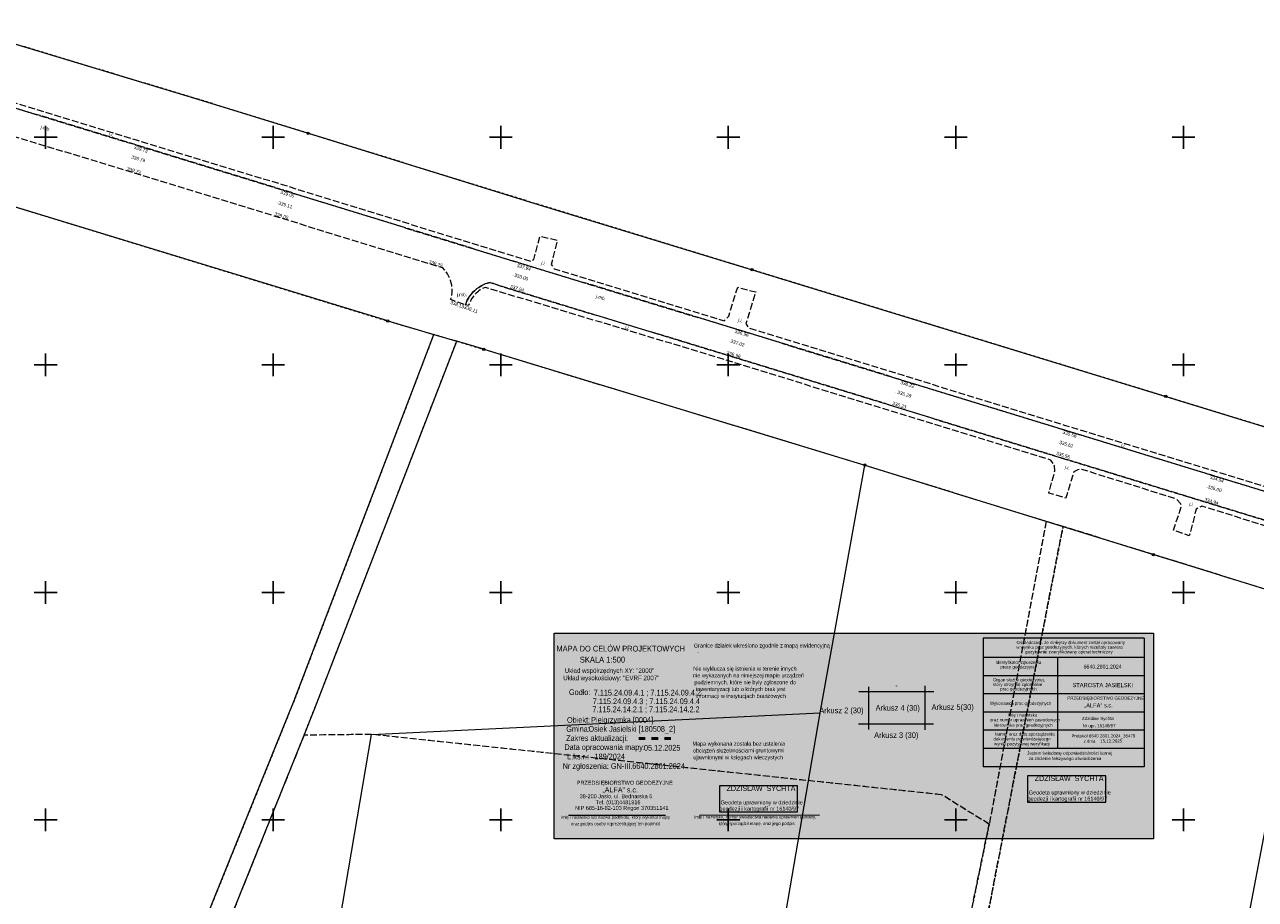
# Model space of a CAD drawing. Header units: metres. Extents: x 7523615 to 7533948, y 5492686 to 5502120.
# Tile 119 of 256: x 7529745 to 7530016, y 5498283 to 5498475. Entities that reach past the tile are written whole.
import ezdxf
from ezdxf.enums import TextEntityAlignment as Align

# ---------------------------------------------------------------- set-up
doc = ezdxf.new("R2010")
doc.units = ezdxf.units.M
for name, pattern in [('1.4_1.4', [2.8, 1.4, -1.4]), ('1.5_0.5', [2, 1.5, -0.5]), ('219-500', [0]), ('egkk-500', [2, 1.5, -0.5]), ('egug-500', [1, 0.5, -0.5])]:
    doc.linetypes.add(name, pattern=pattern)
doc.layers.get('0').update_dxf_attribs({"color": 2, "lineweight": 5})
doc.styles.get("Standard").update_dxf_attribs({"font": 'Working1250', "width": 0.75})

# ---------------------------------------------------------------- blocks, each defined once
blk = doc.blocks.new('203')
at = {"linetype": 'Continuous', "lineweight": 0}
h = blk.add_hatch(color=0, dxfattribs=at)
edge = h.paths.add_edge_path()
edge.add_arc((0, 0), 0.045, 0, 360)
blk = doc.blocks.new('202')
at = {"color": 0, "linetype": 'Continuous', "lineweight": 0}
blk.add_circle((0, 0), 0.25, dxfattribs=at)
blk = doc.blocks.new('PW01')
at = {"linetype": 'Continuous', "lineweight": 13}
h = blk.add_hatch(color=0, dxfattribs=at)
edge = h.paths.add_edge_path()
edge.add_arc((0, 0), 0.045, 0, 360)
blk = doc.blocks.new('RAMKA500K')
at = {"color": 0}
for p, q in [((0, 197.5), (0, 202.5)), ((150, 197.5), (150, 202.5)), ((200, 197.5), (200, 202.5)), ((250, 197.5), (250, 202.5)), ((300, 197.5), (300, 202.5)), ((350, 197.5), (350, 202.5)), ((400, 197.5), (400, 202.5)), ((0, 200), (2.5, 200)), ((147.5, 200), (152.5, 200)), ((197.5, 200), (202.5, 200)), ((247.5, 200), (252.5, 200)), ((297.5, 200), (302.5, 200)), ((347.5, 200), (352.5, 200)), ((397.5, 200), (400, 200)), ((0, 147.5), (0, 152.5)), ((150, 147.5), (150, 152.5)), ((200, 147.5), (200, 152.5)), ((250, 147.5), (250, 152.5)), ((300, 147.5), (300, 152.5)), ((350, 147.5), (350, 152.5)), ((400, 147.5), (400, 152.5)), ((0, 150), (2.5, 150)), ((147.5, 150), (152.5, 150)), ((197.5, 150), (202.5, 150)), ((247.5, 150), (252.5, 150)), ((297.5, 150), (302.5, 150)), ((347.5, 150), (352.5, 150)), ((397.5, 150), (400, 150)), ((0, 97.5), (0, 102.5)), ((150, 97.5), (150, 102.5)), ((200, 97.5), (200, 102.5)), ((250, 97.5), (250, 102.5)), ((300, 97.5), (300, 102.5)), ((350, 97.5), (350, 102.5)), ((400, 97.5), (400, 102.5)), ((0, 100), (2.5, 100)), ((147.5, 100), (152.5, 100)), ((197.5, 100), (202.5, 100)), ((247.5, 100), (252.5, 100)), ((297.5, 100), (302.5, 100)), ((347.5, 100), (352.5, 100)), ((397.5, 100), (400, 100)), ((0, 47.5), (0, 52.5)), ((150, 47.5), (150, 52.5)), ((200, 47.5), (200, 52.5)), ((250, 47.5), (250, 52.5)), ((300, 47.5), (300, 52.5)), ((350, 47.5), (350, 52.5)), ((400, 47.5), (400, 52.5)), ((0, 50), (2.5, 50)), ((147.5, 50), (152.5, 50)), ((197.5, 50), (202.5, 50)), ((247.5, 50), (252.5, 50)), ((297.5, 50), (302.5, 50)), ((347.5, 50), (352.5, 50)), ((397.5, 50), (400, 50))]:
    blk.add_line(p, q, dxfattribs=at)

msp = doc.modelspace()

# ---------------------------------------------------------------- hatches: boundary and pattern name
at = {"layer": 'Pieczątka na wyrysie', "linetype": 'CONTINUOUS', "lineweight": 13}
for points in [[(7529861.74, 5498295.81), (7529861.74, 5498341.01), (7529993.45, 5498341.01), (7529993.41, 5498295.81)], [(7529965.75, 5498303.93), (7529982.93, 5498303.93), (7529982.93, 5498309.69), (7529965.75, 5498309.69)], [(7529898.05, 5498301.75), (7529915.23, 5498301.75), (7529915.23, 5498307.5), (7529898.05, 5498307.5)]]:
    msp.add_hatch(color=0, dxfattribs=at).paths.add_polyline_path(points)

# ---------------------------------------------------------------- linework, layer by layer
at = {"layer": '217-kontur klasyfikacyjny', "color": 7, "linetype": 'egkk-500', "lineweight": 18, "flags": 128}
for points in [[(7529956.37, 5498275.9), (7529973.55, 5498364.48)], [(7529969.86, 5498365.62), (7529957.33, 5498299.06)], [(7529973.55, 5498364.48), (7529969.86, 5498365.62)], [(7529993.41, 5498358.32), (7529973.55, 5498364.48)], [(7530000.58, 5498356.1), (7529993.41, 5498358.32)], [(7530027.5, 5498347.75), (7530000.58, 5498356.1)], [(7529806.77, 5498318.62), (7529769.59, 5498226.17)], [(7529821.62, 5498318.79), (7529806.77, 5498318.62)], [(7529946.88, 5498305.53), (7529821.62, 5498318.79)], [(7529957.33, 5498299.06), (7529946.88, 5498305.53)], [(7529952.67, 5498276.5), (7529957.33, 5498299.06)]]:
    msp.add_lwpolyline(points, dxfattribs=at)
at = {"layer": '218-kontur użytku gruntowego', "color": 7, "linetype": 'egug-500', "lineweight": 18, "flags": 128}
for points in [[(7529764.85, 5498464), (7529740.72, 5498471.28)], [(7529783.42, 5498458.4), (7529764.85, 5498464)], [(7529807.68, 5498450.89), (7529783.42, 5498458.4)], [(7529812.37, 5498449.44), (7529807.68, 5498450.89)], [(7529857.46, 5498435.49), (7529812.37, 5498449.44)], [(7529739.2, 5498435.97), (7529825.16, 5498409.66)], [(7529905.23, 5498420.89), (7529857.46, 5498435.49)], [(7529996.13, 5498393.08), (7529905.23, 5498420.89)], [(7529825.16, 5498409.66), (7529835.27, 5498406.67)], [(7529835.27, 5498406.67), (7529804.62, 5498326.26)], [(7529809.07, 5498324.35), (7529840.32, 5498405.18)], [(7529840.32, 5498405.18), (7529835.27, 5498406.67)], [(7529840.32, 5498405.18), (7529846.26, 5498403.42)], [(7529846.26, 5498403.42), (7529930, 5498377.99)], [(7530033.87, 5498381.47), (7529996.13, 5498393.08)], [(7529930, 5498377.99), (7529969.86, 5498365.62)], [(7529973.55, 5498364.48), (7529956.37, 5498275.9)], [(7529969.86, 5498365.62), (7529957.33, 5498299.06)], [(7529973.55, 5498364.48), (7529969.86, 5498365.62)], [(7529993.41, 5498358.32), (7529973.55, 5498364.48)], [(7530000.58, 5498356.1), (7529993.41, 5498358.32)], [(7530027.5, 5498347.75), (7530000.58, 5498356.1)], [(7529804.62, 5498326.26), (7529764.81, 5498227.82)], [(7529806.77, 5498318.62), (7529809.07, 5498324.35)], [(7529806.77, 5498318.62), (7529769.59, 5498226.17)], [(7529821.62, 5498318.79), (7529806.77, 5498318.62)], [(7529946.88, 5498305.53), (7529821.62, 5498318.79)], [(7529957.33, 5498299.06), (7529946.88, 5498305.53)], [(7529957.33, 5498299.06), (7529952.67, 5498276.5)]]:
    msp.add_lwpolyline(points, dxfattribs=at)
at = {"layer": '219-działka ewidencyjna', "color": 3, "linetype": '219-500', "lineweight": 18, "flags": 128}
for points in [[(7529740.72, 5498471.28), (7529783.42, 5498458.4)], [(7529783.42, 5498458.4), (7529807.68, 5498450.89)], [(7529807.68, 5498450.89), (7529857.46, 5498435.49)], [(7529825.16, 5498409.66), (7529741.97, 5498435.12)], [(7529857.46, 5498435.49), (7529905.23, 5498420.89)], [(7529905.23, 5498420.89), (7529996.13, 5498393.08)], [(7529825.16, 5498409.66), (7529835.27, 5498406.67)], [(7529804.62, 5498326.26), (7529835.27, 5498406.67)], [(7529829.93, 5498378.32), (7529840.32, 5498405.18)], [(7529835.27, 5498406.67), (7529840.32, 5498405.18)], [(7529846.26, 5498403.42), (7529840.32, 5498405.18)], [(7529846.26, 5498403.42), (7529930, 5498377.99)], [(7529996.13, 5498393.08), (7530033.87, 5498381.47)], [(7529809.07, 5498324.35), (7529829.93, 5498378.32)], [(7529920.15, 5498323.56), (7529930, 5498377.99)], [(7529930, 5498377.99), (7529993.41, 5498358.32)], [(7529993.41, 5498358.32), (7530000.58, 5498356.1)], [(7530000.58, 5498356.1), (7530027.5, 5498347.75)], [(7530010.11, 5498256.62), (7530027.5, 5498347.75)], [(7529793.26, 5498298.17), (7529804.62, 5498326.26)], [(7529806.77, 5498318.62), (7529809.07, 5498324.35)], [(7529821.62, 5498318.79), (7529920.15, 5498323.56)], [(7529899.16, 5498200.93), (7529920.15, 5498323.56)], [(7529769.59, 5498226.17), (7529806.77, 5498318.62)], [(7529800.85, 5498196.79), (7529821.62, 5498318.79)], [(7529764.81, 5498227.82), (7529793.26, 5498298.17)]]:
    msp.add_lwpolyline(points, dxfattribs=at)
at = {"layer": 'jezdnia', "color": 7, "linetype": '1.5_0.5', "lineweight": 18, "flags": 128}
for points in [[(7529248.8, 5498608.34), (7529230.27, 5498613.93), (7529223.54, 5498616), (7529223.85, 5498616.99), (7529226.54, 5498617.06), (7529234.04, 5498622.48), (7529236.58, 5498619.73), (7529234.4, 5498617.22), (7529233.63, 5498615.49), (7529233.71, 5498614.52), (7529234.15, 5498613.98), (7529249.17, 5498609.45), (7529275.62, 5498601.31), (7529303.1, 5498592.9), (7529329.37, 5498584.79), (7529377, 5498570.14), (7529405.77, 5498561.35), (7529462.42, 5498544.01), (7529501.36, 5498531.99), (7529545.02, 5498518.48), (7529546.1, 5498518.69), (7529546.38, 5498519.03), (7529548.48, 5498524.8), (7529551.91, 5498523.76), (7529550.19, 5498518.04), (7529550.3, 5498517.44), (7529550.79, 5498516.65), (7529567.76, 5498511.48), (7529600.53, 5498501.42), (7529601.26, 5498501.94), (7529603.02, 5498507.05), (7529607.09, 5498505.88), (7529605.59, 5498500.49), (7529606.08, 5498499.8), (7529652.05, 5498485.61), (7529654.26, 5498490.89), (7529661.72, 5498488.56), (7529660.42, 5498483.05), (7529712.75, 5498466.92), (7529769.9, 5498449.42), (7529801.98, 5498439.64), (7529856.52, 5498422.76), (7529857.26, 5498423.13), (7529858.65, 5498428.32), (7529862.43, 5498427.35), (7529861.1, 5498422.08), (7529861.72, 5498421.11), (7529899.11, 5498409.71), (7529900.11, 5498410.67), (7529902.07, 5498417.04), (7529906.03, 5498416.02), (7529903.86, 5498409.08), (7529904.44, 5498408.16), (7529938.18, 5498397.78), (7529973.81, 5498386.76), (7530006.34, 5498376.85), (7530032.15, 5498368.97), (7530060.24, 5498360.25), (7530060.85, 5498360.61), (7530063.76, 5498367.06), (7530066.92, 5498365.16), (7530064.92, 5498360.25), (7530064.93, 5498359.5), (7530065.14, 5498358.75), (7530094.86, 5498349.46), (7530120.04, 5498341.74), (7530141.61, 5498335.04), (7530159.44, 5498329.41), (7530181.22, 5498321.51), (7530202.49, 5498311.46), (7530234.53, 5498294.53), (7530265.13, 5498278.12), (7530288.7, 5498265.79), (7530314.16, 5498252.12), (7530315.3, 5498252.45), (7530315.85, 5498252.96), (7530317.71, 5498256.4), (7530321.32, 5498254.78), (7530319.11, 5498250.83), (7530319.03, 5498250.07), (7530319.27, 5498249.4), (7530358.03, 5498228.75), (7530382.88, 5498215.4), (7530411.26, 5498200.39), (7530442.17, 5498183.95), (7530467.27, 5498170.62), (7530467.99, 5498170.79), (7530468.44, 5498171.22), (7530468.89, 5498171.95), (7530469.12, 5498172.96), (7530472.6, 5498175.16), (7530477.48, 5498172.29), (7530475.56, 5498169.69), (7530474.47, 5498168.46), (7530474.26, 5498167.76), (7530474.36, 5498166.87), (7530483.83, 5498161.53), (7530497.55, 5498153.35), (7530506.84, 5498147.27), (7530505.4, 5498146.84), (7530504.28, 5498147.62), (7530502.31, 5498148.9), (7530500.76, 5498149.91), (7530499.2, 5498150.92), (7530497.64, 5498151.91), (7530496.07, 5498152.9), (7530494.5, 5498153.88), (7530492.92, 5498154.85), (7530491.33, 5498155.81), (7530489.74, 5498156.77), (7530488.15, 5498157.71), (7530486.55, 5498158.65), (7530484.94, 5498159.57), (7530483.33, 5498160.49), (7530465.33, 5498170.35), (7530441.76, 5498182.99), (7530410.81, 5498199.38), (7530382.32, 5498214.44), (7530357.28, 5498227.7), (7530316.45, 5498249.58), (7530288.07, 5498264.63), (7530264.61, 5498277.16), (7530233.9, 5498293.43), (7530201.89, 5498310.21), (7530198.93, 5498311.72), (7530195.96, 5498313.2), (7530192.97, 5498314.64), (7530189.96, 5498316.05), (7530186.93, 5498317.43), (7530183.9, 5498318.77), (7530180.84, 5498320.07), (7530177.77, 5498321.34), (7530174.69, 5498322.58), (7530171.59, 5498323.78), (7530168.48, 5498324.94), (7530165.36, 5498326.07), (7530162.22, 5498327.16), (7530159.07, 5498328.22), (7530156.26, 5498329.12), (7530153.45, 5498330.02), (7530150.63, 5498330.91), (7530147.82, 5498331.81), (7530145.01, 5498332.7), (7530142.2, 5498333.59), (7530139.38, 5498334.48), (7530136.57, 5498335.37), (7530133.75, 5498336.26), (7530130.94, 5498337.14), (7530128.12, 5498338.03), (7530125.3, 5498338.91), (7530122.49, 5498339.79), (7530119.67, 5498340.67), (7530094.57, 5498348.44), (7530062.44, 5498358.46), (7530031.84, 5498367.92), (7530006, 5498375.86), (7529973.49, 5498385.79), (7529937.89, 5498396.73), (7529901.49, 5498407.93), (7529853.64, 5498422.53), (7529801.71, 5498438.55), (7529769.42, 5498448.47), (7529712.34, 5498465.88), (7529663.66, 5498480.88), (7529609.19, 5498497.65), (7529567.48, 5498510.49), (7529545.39, 5498517.31), (7529501.06, 5498530.94), (7529462.1, 5498542.93), (7529405.42, 5498560.39), (7529376.57, 5498569.21), (7529329.13, 5498583.75), (7529302.75, 5498591.86), (7529275.4, 5498600.21)], [(7530532.21, 5498127.91), (7530551.54, 5498113.86), (7530575.56, 5498096.54), (7530603.87, 5498076.11), (7530599.37, 5498070.05), (7530595.03, 5498073.21), (7530570.95, 5498091.43), (7530547.64, 5498108.96), (7530533.52, 5498119.38), (7530531.61, 5498118.61), (7530526.28, 5498112.52), (7530521.35, 5498116.78), (7530526.38, 5498122.18), (7530526.25, 5498124.74), (7530507.51, 5498138.09), (7530505.46, 5498139.5), (7530503.41, 5498140.9), (7530500.97, 5498142.48), (7530499.27, 5498143.64), (7530497.18, 5498145), (7530495.09, 5498146.34), (7530492.99, 5498147.66), (7530490.87, 5498148.98), (7530488.76, 5498150.27), (7530486.63, 5498151.56), (7530484.49, 5498152.83), (7530482.34, 5498154.08), (7530480.19, 5498155.32), (7530462.23, 5498165.14), (7530438.74, 5498177.71), (7530407.87, 5498194.07), (7530379.46, 5498209.05), (7530354.2, 5498222.47), (7530313.58, 5498244.2), (7530284.86, 5498259.47), (7530261.77, 5498271.74), (7530230.92, 5498288.16), (7530199.04, 5498304.85), (7530196.15, 5498306.32), (7530193.24, 5498307.76), (7530190.31, 5498309.17), (7530187.37, 5498310.55), (7530184.41, 5498311.89), (7530181.44, 5498313.21), (7530178.46, 5498314.48), (7530175.46, 5498315.73), (7530172.44, 5498316.94), (7530169.42, 5498318.12), (7530166.38, 5498319.27), (7530163.33, 5498320.38), (7530160.27, 5498321.46), (7530157.19, 5498322.5), (7530138.53, 5498328.35), (7530117.88, 5498334.86), (7530092.7, 5498342.67), (7530060.82, 5498352.61), (7530029.69, 5498362.21), (7530004.23, 5498370.03), (7529971.7, 5498379.98), (7529935.87, 5498391.04), (7529899.31, 5498402.27), (7529851.71, 5498416.78), (7529847.65, 5498418.09), (7529847.12, 5498417.96), (7529846.6, 5498417.78), (7529846.1, 5498417.57), (7529845.61, 5498417.32), (7529845.15, 5498417.03), (7529844.7, 5498416.71), (7529844.28, 5498416.36), (7529843.89, 5498415.98), (7529843.53, 5498415.57), (7529843.2, 5498415.13), (7529842.9, 5498414.67), (7529842.64, 5498414.19), (7529842.42, 5498413.69), (7529842.23, 5498413.18), (7529839.04, 5498414.33), (7529839.17, 5498414.85), (7529839.26, 5498415.38), (7529839.31, 5498415.92), (7529839.32, 5498416.45), (7529839.29, 5498416.99), (7529839.22, 5498417.52), (7529839.11, 5498418.05), (7529838.96, 5498418.57), (7529838.77, 5498419.07), (7529838.54, 5498419.56), (7529838.27, 5498420.02), (7529837.98, 5498420.47), (7529837.64, 5498420.89), (7529837.28, 5498421.29), (7529800.18, 5498432.7), (7529767.56, 5498442.71), (7529710.4, 5498460.14), (7529661.44, 5498475.24), (7529607.57, 5498491.83), (7529565.69, 5498504.7), (7529543.46, 5498511.55), (7529498.93, 5498525.29), (7529460.15, 5498537.19), (7529439.17, 5498543.6), (7529403.52, 5498554.61), (7529374.54, 5498563.51), (7529326.92, 5498578.11), (7529300.88, 5498586.09), (7529273.44, 5498594.49), (7529247.07, 5498602.51), (7529228.31, 5498608.12), (7529230.27, 5498613.93), (7529248.8, 5498608.34), (7529275.4, 5498600.21), (7529302.75, 5498591.86), (7529329.13, 5498583.75), (7529376.57, 5498569.21), (7529405.42, 5498560.39), (7529462.1, 5498542.93), (7529501.06, 5498530.94), (7529545.39, 5498517.31), (7529567.48, 5498510.49), (7529609.19, 5498497.65), (7529663.66, 5498480.88), (7529712.34, 5498465.88), (7529769.42, 5498448.47), (7529801.71, 5498438.55), (7529853.64, 5498422.53), (7529901.49, 5498407.93), (7529937.89, 5498396.73), (7529973.49, 5498385.79), (7530006, 5498375.86), (7530031.84, 5498367.92), (7530062.44, 5498358.46), (7530094.57, 5498348.44), (7530119.67, 5498340.67), (7530122.49, 5498339.79), (7530125.3, 5498338.91), (7530128.12, 5498338.03), (7530130.94, 5498337.14), (7530133.75, 5498336.26), (7530136.57, 5498335.37), (7530139.38, 5498334.48), (7530142.2, 5498333.59), (7530145.01, 5498332.7), (7530147.82, 5498331.81), (7530150.63, 5498330.91), (7530153.45, 5498330.02), (7530156.26, 5498329.12), (7530159.07, 5498328.22), (7530162.22, 5498327.16), (7530165.36, 5498326.07), (7530168.48, 5498324.94), (7530171.59, 5498323.78), (7530174.69, 5498322.58), (7530177.77, 5498321.34), (7530180.84, 5498320.07), (7530183.9, 5498318.77), (7530186.93, 5498317.43), (7530189.96, 5498316.05), (7530192.97, 5498314.64), (7530195.96, 5498313.2), (7530198.93, 5498311.72), (7530201.89, 5498310.21), (7530233.9, 5498293.43), (7530264.61, 5498277.16), (7530288.07, 5498264.63), (7530316.45, 5498249.58), (7530357.28, 5498227.7), (7530382.32, 5498214.44), (7530410.81, 5498199.38), (7530441.76, 5498182.99), (7530465.33, 5498170.35), (7530483.33, 5498160.49), (7530484.94, 5498159.57), (7530486.55, 5498158.65), (7530488.15, 5498157.71), (7530489.74, 5498156.77), (7530491.33, 5498155.81), (7530492.92, 5498154.85), (7530494.5, 5498153.88), (7530496.07, 5498152.9), (7530497.64, 5498151.91), (7530499.2, 5498150.92), (7530500.76, 5498149.91), (7530502.31, 5498148.9), (7530504.28, 5498147.62), (7530505.4, 5498146.84), (7530506.32, 5498146.23), (7530516.78, 5498139.11)], [(7530521.35, 5498116.78), (7530521.06, 5498116.98), (7530524.95, 5498121.61), (7530525.78, 5498122.72), (7530525.18, 5498124.09), (7530506.81, 5498137.33), (7530500.21, 5498141.54), (7530493.21, 5498146.28), (7530485.45, 5498150.88), (7530484.04, 5498150.03), (7530479.77, 5498145.56), (7530476.95, 5498147.6), (7530479.54, 5498152.19), (7530479.57, 5498152.93), (7530479.11, 5498154.53), (7530461.57, 5498164.23), (7530438.25, 5498176.51), (7530407.37, 5498193), (7530378.98, 5498208.09), (7530351.44, 5498222.67), (7530313.13, 5498243.08), (7530284.26, 5498258.52), (7530261.06, 5498270.77), (7530230.28, 5498287.22), (7530204.75, 5498300.59), (7530203.46, 5498300.07), (7530202.07, 5498298.47), (7530197.68, 5498296.44), (7530196.28, 5498298.65), (7530197.72, 5498300.51), (7530198.48, 5498302.52), (7530198.54, 5498303.16), (7530198.28, 5498304.04), (7530177.49, 5498313.63), (7530156.61, 5498321.37), (7530138.15, 5498327.25), (7530117.49, 5498333.78), (7530092.32, 5498341.52), (7530060.46, 5498351.39), (7530029.36, 5498361.13), (7530004.06, 5498368.93), (7530002.82, 5498368.31), (7530001.29, 5498362.44), (7529997.85, 5498363.69), (7529999.59, 5498369.04), (7529999.34, 5498369.55), (7529998.47, 5498370.52), (7529977.68, 5498377.03), (7529976.77, 5498376.94), (7529975.96, 5498376.47), (7529974.16, 5498370.72), (7529970.43, 5498371.82), (7529971.76, 5498376.69), (7529971.71, 5498377.83), (7529970.9, 5498379.04), (7529935.52, 5498389.91), (7529898.87, 5498401.25), (7529846.54, 5498417.03), (7529846.18, 5498416.86), (7529845.83, 5498416.68), (7529845.5, 5498416.47), (7529845.18, 5498416.24), (7529844.87, 5498415.99), (7529844.58, 5498415.73), (7529844.3, 5498415.44), (7529844.05, 5498415.14), (7529843.81, 5498414.82), (7529843.59, 5498414.49), (7529843.4, 5498414.15), (7529843.22, 5498413.8), (7529843.07, 5498413.43), (7529842.94, 5498413.06), (7529842.23, 5498413.18), (7529842.42, 5498413.69), (7529842.64, 5498414.19), (7529842.9, 5498414.67), (7529843.2, 5498415.13), (7529843.53, 5498415.57), (7529843.89, 5498415.98), (7529844.28, 5498416.36), (7529844.7, 5498416.71), (7529845.15, 5498417.03), (7529845.61, 5498417.32), (7529846.1, 5498417.57), (7529846.6, 5498417.78), (7529847.12, 5498417.96), (7529847.65, 5498418.09), (7529851.71, 5498416.78), (7529899.31, 5498402.27), (7529935.87, 5498391.04), (7529971.7, 5498379.98), (7530004.23, 5498370.03), (7530029.69, 5498362.21), (7530060.82, 5498352.61), (7530092.7, 5498342.67), (7530117.88, 5498334.86), (7530138.53, 5498328.35), (7530157.19, 5498322.5), (7530160.27, 5498321.46), (7530163.33, 5498320.38), (7530166.38, 5498319.27), (7530169.42, 5498318.12), (7530172.44, 5498316.94), (7530175.46, 5498315.73), (7530178.46, 5498314.48), (7530181.44, 5498313.21), (7530184.41, 5498311.89), (7530187.37, 5498310.55), (7530190.31, 5498309.17), (7530193.24, 5498307.76), (7530196.15, 5498306.32), (7530199.04, 5498304.85), (7530230.92, 5498288.16), (7530261.77, 5498271.74), (7530284.86, 5498259.47), (7530313.58, 5498244.2), (7530354.2, 5498222.47), (7530379.46, 5498209.05), (7530407.87, 5498194.07), (7530438.74, 5498177.71), (7530462.23, 5498165.14), (7530480.19, 5498155.32), (7530482.34, 5498154.08), (7530484.49, 5498152.83), (7530486.63, 5498151.56), (7530488.76, 5498150.27), (7530490.87, 5498148.98), (7530492.99, 5498147.66), (7530495.09, 5498146.34), (7530497.18, 5498145), (7530499.27, 5498143.64), (7530500.97, 5498142.48), (7530503.41, 5498140.9), (7530505.46, 5498139.5), (7530507.51, 5498138.09), (7530526.25, 5498124.74), (7530526.38, 5498122.18)]]:
    msp.add_lwpolyline(points, close=True, dxfattribs=at)
at = {"layer": 'Pieczątka na wyrysie', "color": 7, "linetype": 'CONTINUOUS', "lineweight": 13, "flags": 128}
msp.add_lwpolyline([(7529861.74, 5498295.81), (7529861.74, 5498341.01), (7529993.45, 5498341.01), (7529993.41, 5498295.81)], close=True, dxfattribs=at)
at = {"layer": 'Pieczątka na wyrysie', "color": 1, "linetype": 'CONTINUOUS', "lineweight": 13, "flags": 128}
for points in [[(7529956, 5498339.93), (7529956, 5498311.69)], [(7529991.38, 5498339.93), (7529956, 5498339.93)], [(7529991.37, 5498339.93), (7529991.37, 5498311.69)], [(7529991.37, 5498335.69), (7529956, 5498335.69)], [(7529972.39, 5498315.69), (7529972.39, 5498335.69)], [(7529991.37, 5498331.69), (7529956, 5498331.69)], [(7529991.37, 5498327.69), (7529956, 5498327.69)], [(7529991.37, 5498323.69), (7529956, 5498323.69)], [(7529991.37, 5498319.69), (7529956, 5498319.69)], [(7529991.37, 5498315.69), (7529956, 5498315.69)], [(7529991.37, 5498311.69), (7529956, 5498311.69)]]:
    msp.add_lwpolyline(points, dxfattribs=at)
at = {"layer": 'Pieczątka na wyrysie', "color": 7, "linetype": 'CONTINUOUS', "lineweight": 13, "flags": 128}
for points in [[(7529943.21, 5498329.45), (7529943.22, 5498319.8)], [(7529945.16, 5498328.14), (7529928.67, 5498328.15)], [(7529930.82, 5498329.25), (7529930.83, 5498319.88)], [(7529945.12, 5498321.05), (7529928.63, 5498321.04)], [(7529864.86, 5498301.04), (7529886.17, 5498301.08)], [(7529893.67, 5498301.08), (7529920.02, 5498301.12)]]:
    msp.add_lwpolyline(points, dxfattribs=at)
at = {"layer": 'Pieczątka na wyrysie', "color": 5, "linetype": '1.4_1.4', "lineweight": 50, "flags": 128}
msp.add_lwpolyline([(7529880.36, 5498317.88), (7529888.72, 5498317.9)], dxfattribs=at)
at = {"layer": 'Pieczątka na wyrysie', "color": 0, "linetype": 'CONTINUOUS', "lineweight": 13, "flags": 128}
for points in [[(7529965.75, 5498303.93), (7529982.93, 5498303.93), (7529982.93, 5498309.69), (7529965.75, 5498309.69)], [(7529898.05, 5498301.75), (7529915.23, 5498301.75), (7529915.23, 5498307.5), (7529898.05, 5498307.5)]]:
    msp.add_lwpolyline(points, close=True, dxfattribs=at)

# ---------------------------------------------------------------- block references
at = {"layer": '202-punkt graniczny', "color": 7, "linetype": 'CONTINUOUS', "lineweight": 18}
for p in [(7529807.68, 5498450.89), (7529905.23, 5498420.89), (7529825.16, 5498409.66), (7529846.26, 5498403.42), (7529996.13, 5498393.08), (7529930, 5498377.99), (7529993.41, 5498358.32)]:
    msp.add_blockref('202', p, dxfattribs=at)
at = {"layer": '203-punkt graniczny', "color": 3, "linetype": 'CONTINUOUS', "lineweight": 18}
for p in [(7529783.42, 5498458.4), (7529857.46, 5498435.49), (7529835.27, 5498406.67), (7529840.32, 5498405.18), (7529829.93, 5498378.32), (7530000.58, 5498356.1), (7529804.62, 5498326.26), (7529809.07, 5498324.35), (7529920.15, 5498323.56), (7529806.77, 5498318.62), (7529821.62, 5498318.79), (7529793.26, 5498298.17)]:
    msp.add_blockref('203', p, dxfattribs=at)
at = {"layer": 'pikieta sztuczna', "color": 7, "linetype": 'CONTINUOUS', "lineweight": 13}
for p in [(7529769.42, 5498448.47), (7529768.49, 5498445.49), (7529767.56, 5498442.71), (7529801.71, 5498438.55), (7529800.88, 5498435.58), (7529800.18, 5498432.7), (7529837.28, 5498421.29), (7529853.64, 5498422.53), (7529852.59, 5498419.73), (7529851.71, 5498416.78), (7529839.04, 5498414.33), (7529842.23, 5498413.18), (7529901.49, 5498407.93), (7529900.32, 5498405.08), (7529899.31, 5498402.27), (7529937.89, 5498396.73), (7529936.79, 5498393.88), (7529935.87, 5498391.04), (7529973.49, 5498385.79), (7529972.58, 5498382.91), (7529971.7, 5498379.98), (7530006, 5498375.86), (7530005.05, 5498372.95), (7530004.23, 5498370.03)]:
    msp.add_blockref('PW01', p, dxfattribs=at)
at = {"layer": 'Wstawianie ramki sekcyjnej z opisem', "color": 7, "linetype": 'CONTINUOUS', "lineweight": 13}
for p in [(7529600, 5498250), (7530000, 5498250)]:
    msp.add_blockref('RAMKA500K', p, dxfattribs=at)

# ---------------------------------------------------------------- texts
at = {"layer": 'jezdnia-Atr17', "color": 7, "width": 0.9}
for s, rotation, p in [('j.mb.', 343.037, (7529748.85, 5498451.97)), ('j.i.', 343.037, (7529763.84, 5498450.43)), ('j.i.', 343.032, (7529858.82, 5498422.1)), ('j.mb.', 343.032, (7529870.86, 5498414.77)), ('j.i.', 343.219, (7529877.26, 5498407.99)), ('j.i.', 342.897, (7529902.08, 5498409.54)), ('j.i.', 343.015, (7529986.26, 5498382.09)), ('j.i.', 342.993, (7529973.9, 5498377.22)), ('j.i.', 342.993, (7530001.22, 5498369.16))]:
    msp.add_text(s, height=0.75, rotation=rotation, dxfattribs=at).set_placement(p)
msp.add_text('j.mb.', height=0.75, dxfattribs=at).set_placement((7529840.35, 5498415.07))
at = {"layer": 'Pieczątka na wyrysie', "color": 7, "linetype": 'CONTINUOUS', "lineweight": 25}
for s, height, width, p in [('MAPA DO CELÓW PROJEKTOWYCH', 1.25, 0.9, (7529876.37, 5498337.64)), ('SKALA 1:500', 1.3, 0.923, (7529872.35, 5498335.23)), ('Arkusz 4 (30)', 1.25, 0.9, (7529937.23, 5498324.61))]:
    msp.add_text(s, height=height, dxfattribs=dict(at, width=width)).set_placement(p, align=Align.MIDDLE_CENTER)
at = {"layer": 'Pieczątka na wyrysie', "color": 7, "linetype": 'CONTINUOUS', "lineweight": 13, "width": 0.903}
for s, p in [('Granice działek wkreślono zgodnie z mapą ewidencyjną', (7529907.37, 5498337.88)), ('-', (7529893.42, 5498336.51))]:
    msp.add_text(s, height=0.875, dxfattribs=at).set_placement(p, align=Align.CENTER)
at = {"layer": 'Pieczątka na wyrysie', "color": 1, "linetype": 'CONTINUOUS', "lineweight": 13, "width": 0.903}
for s, p in [('w wyniku prac geodezyjnych, których rezultaty zawiera', (7529963.28, 5498337.63)), ('Oświadczam, że niniejszy dokument został opracowany', (7529963.34, 5498338.63)), ('Identyfikator zgłoszenia ', (7529958.71, 5498334.29)), ('pozytywnie zweryfikowany operat techniczny', (7529965.31, 5498336.59)), ('pracy geodezyjnej', (7529959.79, 5498333.27)), ('Organ służby geodezyjnej,', (7529958.18, 5498330.46)), ('który otrzymał zgłoszenie', (7529958.18, 5498329.42)), ('prac geodezyjnych', (7529959.73, 5498328.43)), ('Wykonawca prac geodezyjnych', (7529957.48, 5498325.28)), ('oraz numer uprawnień zawodowych', (7529957.5, 5498321.65)), ('kierownika prac geodezyjnych', (7529958.38, 5498320.47)), ('Imię i nazwisko', (7529961.35, 5498322.71)), ('Numer oraz data sporządzenia', (7529958.51, 5498318.51)), ('dokumentu potwierdzającego', (7529958.27, 5498317.46)), ('wyniki pozytywnej weryfikacji', (7529958.38, 5498316.38)), ('Jestem świadomy odpowiedzialności karnej', (7529965.66, 5498314.34)), ('za złożenie fałszywego oświadczenia', (7529966.02, 5498313.15))]:
    msp.add_text(s, height=0.7, dxfattribs=at).set_placement(p)
at = {"layer": 'Pieczątka na wyrysie', "color": 7, "linetype": 'CONTINUOUS', "lineweight": 18}
for s, height, width, p in [('Układ współrzędnych XY: "2000"', 1.015, 0.798, (7529873.89, 5498332.31)), ('Układ wysokościowy: "EVRF 2007"', 1.015, 0.798, (7529874.29, 5498330.7)), ('Godło:', 1.25, 0.8, (7529867.35, 5498327.45)), ('Obiekt:', 1.25, 0.8, (7529867.09, 5498321.35)), ('Pielgrzymka [0004]', 1.25, 0.8, (7529876.67, 5498321.37)), ('Gmina:', 1.25, 0.8, (7529866.98, 5498319.36)), ('Zakres aktualizacji:', 1.25, 0.8, (7529871.18, 5498317.36)), ('Osiek Jasielski [180508_2]', 1.25, 0.8, (7529878.79, 5498319.37)), ('Data opracowania mapy:', 1.25, 0.8, (7529872.83, 5498315.37)), ('05.12.2025', 1.25, 0.8, (7529885.47, 5498315.24)), ('189/2024', 1.25, 0.8, (7529873.95, 5498313.32)), ('Nr zgłoszenia: GN-III.6640.2801.2024', 1.25, 0.8, (7529877.04, 5498311.22))]:
    msp.add_text(s, height=height, dxfattribs=dict(at, width=width)).set_placement(p, align=Align.CENTER)
at = {"layer": 'Pieczątka na wyrysie', "color": 7, "linetype": 'CONTINUOUS', "lineweight": 13, "width": 0.903}
for s, rotation, p in [('Nie wyklucza się istnienia w terenie innych', 0.053, (7529903.66, 5498332.81)), ('nie wykazanych na niniejszej mapie urządzeń', 0.053, (7529904.46, 5498331.32)), ('podziemnych, które nie były zgłoszone do', 0.053, (7529903.71, 5498329.81)), ('inwentaryzacji lub o których brak jest', 0.053, (7529902.72, 5498328.31)), ('informacji w instytucjach branżowych', 0.053, (7529902.77, 5498326.81)), ('obciążeń służebnościami gruntowymi ', 0.054, (7529902.36, 5498314.82)), ('Mapa wykonana została bez ustalenia', 0.054, (7529902.3, 5498316.32)), ('ujawnionymi w księgach wieczystych', 0.054, (7529902.17, 5498313.32))]:
    msp.add_text(s, height=0.875, rotation=rotation, dxfattribs=at).set_placement(p, align=Align.CENTER)
at = {"layer": 'Pieczątka na wyrysie', "color": 7, "linetype": 'CONTINUOUS', "lineweight": 25, "width": 0.903}
for s, height, p in [('6640.2801.2024', 0.84, (7529978.06, 5498333.27)), ('STAROSTA JASIELSKI', 0.91, (7529975.62, 5498329.17)), ('„ALFA” s.c.', 0.91, (7529978.22, 5498324.73))]:
    msp.add_text(s, height=height, dxfattribs=at).set_placement(p)
at = {"layer": 'Pieczątka na wyrysie', "color": 7, "linetype": 'CONTINUOUS', "lineweight": 18, "width": 0.9}
for s, p in [('-', (7529936.95, 5498329.57)), ('Arkusz 3 (30)', (7529936.91, 5498318.64))]:
    msp.add_text(s, height=1.25, dxfattribs=at).set_placement(p, align=Align.MIDDLE_CENTER)
at = {"layer": 'Pieczątka na wyrysie', "color": 7, "linetype": 'CONTINUOUS', "lineweight": 13}
for s, height, width, p in [('7.115.24.09.4.3 ; 7.115.24.09.4.4', 1.25, 0.8, (7529870.22, 5498325.45)), ('7.115.24.09.4.1 ; 7.115.24.09.4.2', 1.25, 0.8, (7529870.44, 5498327.34)), ('PRZEDSIĘBIORSTWO GEODEZYJNE', 0.7, 0.903, (7529974.51, 5498326.42)), ('7.115.24.14.2.1 ; 7.115.24.14.2.2', 1.25, 0.8, (7529870.14, 5498323.68)), ('Zdzisław Sychta', 0.7, 0.903, (7529977.72, 5498321.94)), ('Protokół 6640.2801.2024_36479', 0.7, 0.903, (7529975.42, 5498318.12)), ('Nr upr. 16140/97', 0.7, 0.903, (7529977.84, 5498320.35)), ('z dnia    15.12.2025 ', 0.7, 0.903, (7529978.07, 5498316.99))]:
    msp.add_text(s, height=height, dxfattribs=dict(at, width=width)).set_placement(p)
at = {"layer": 'Pieczątka na wyrysie', "color": 7, "linetype": 'CONTINUOUS', "lineweight": 18, "width": 0.9}
msp.add_text('Arkusz 2 (30)', height=1.25, dxfattribs=at).set_placement((7529929.73, 5498324.07), align=Align.MIDDLE_RIGHT)
msp.add_text('Arkusz 5(30)', height=1.25, dxfattribs=at).set_placement((7529944.67, 5498324.81), align=Align.MIDDLE_LEFT)
at = {"layer": 'Pieczątka na wyrysie', "color": 7, "linetype": 'CONTINUOUS', "lineweight": 18, "width": 0.8}
msp.add_text('L.ks.r.:', height=1.25, rotation=0.056, dxfattribs=at).set_placement((7529867, 5498313.3), align=Align.CENTER)
at = {"layer": 'Pieczątka na wyrysie', "color": 172, "linetype": 'CONTINUOUS', "lineweight": 13, "width": 0.903}
for s, p in [('PRZEDSIĘBIORSTWO GEODEZYJNE', (7529866.71, 5498307.73)), ('38-200 Jasło, ul. Bednarska 6', (7529867.34, 5498304.77)), ('geodezji i kartografii nr 16140/97', (7529965.75, 5498304.23)), ('Geodeta uprawniony w dziedzinie', (7529966.02, 5498305.59)), ('NIP 685-16-82-103 Regon 370351141', (7529866.34, 5498302.2)), ('Tel. (013)4481916', (7529870.84, 5498303.45)), ('geodezji i kartografii nr 16140/97', (7529898.06, 5498302.04)), ('Geodeta uprawniony w dziedzinie', (7529898.32, 5498303.4))]:
    msp.add_text(s, height=0.875, dxfattribs=at).set_placement(p)
at = {"layer": 'Pieczątka na wyrysie', "color": 172, "linetype": 'CONTINUOUS', "lineweight": 25, "width": 0.903}
for s, p in [('ZDZISŁAW  SYCHTA', (7529899.61, 5498306.37)), ('ZDZISŁAW  SYCHTA', (7529967.31, 5498308.55)), ('„ALFA” s.c.', (7529872.32, 5498306.05))]:
    msp.add_text(s, height=1.137, dxfattribs=at).set_placement(p)
at = {"layer": 'Pieczątka na wyrysie', "color": 7, "linetype": 'CONTINUOUS', "lineweight": 18, "width": 0.796}
for s, rotation, p in [('imię i nazwisko lub nazwa podmiotu, który wykonał mapę', 0.076, (7529875.18, 5498300.97)), ('oraz podpis osoby reprezentującej ten podmiot', 0.057, (7529875.22, 5498299.53)), ('imię i nazwisko, numer świadectwa nadania uprawnień geodety,', 0.079, (7529905.95, 5498301.04)), ('który sporządził mapę, oraz jego podpis', 0.079, (7529906.23, 5498299.57))]:
    msp.add_text(s, height=0.71, rotation=rotation, dxfattribs=at).set_placement(p, align=Align.TOP_CENTER)
at = {"layer": 'pikieta sztuczna-Atr2', "color": 7, "width": 0.9}
for s, rotation, p in [('339.79', 342.922, (7529768.95, 5498446.11)), ('339.73', 342.922, (7529769.52, 5498448.24)), ('339.73', 342.94, (7529768.01, 5498443.5)), ('339.05', 342.855, (7529801.73, 5498438.35)), ('339.11', 342.855, (7529801.29, 5498435.96)), ('339.05', 342.94, (7529800.45, 5498433.59)), ('338.25', 342.904, (7529834.34, 5498423.06)), ('337.94', 343.032, (7529853.69, 5498422.27)), ('338.00', 343.032, (7529853.11, 5498420.14)), ('337.94', 343.047, (7529852.21, 5498417.64)), ('338.13', 340.175, (7529839.08, 5498414.14)), ('338.11', 340.175, (7529842.1, 5498413.1)), ('336.96', 342.897, (7529901.55, 5498407.77)), ('337.02', 343.032, (7529900.64, 5498405.62)), ('336.96', 342.924, (7529899.79, 5498403.09)), ('336.28', 342.918, (7529937.3, 5498394.38)), ('336.22', 342.918, (7529937.99, 5498396.55)), ('336.23', 342.845, (7529936.2, 5498391.96)), ('335.56', 343.015, (7529973.62, 5498385.61)), ('335.56', 342.993, (7529972.18, 5498380.96)), ('335.62', 343.015, (7529972.87, 5498383.38)), ('334.94', 343.015, (7530005.95, 5498375.71)), ('335.00', 342.919, (7530005.49, 5498373.63)), ('334.94', 342.926, (7530004.8, 5498370.84))]:
    msp.add_text(s, height=0.75, rotation=rotation, dxfattribs=at).set_placement(p, align=Align.TOP_LEFT)

doc.saveas('drawing.dxf')
